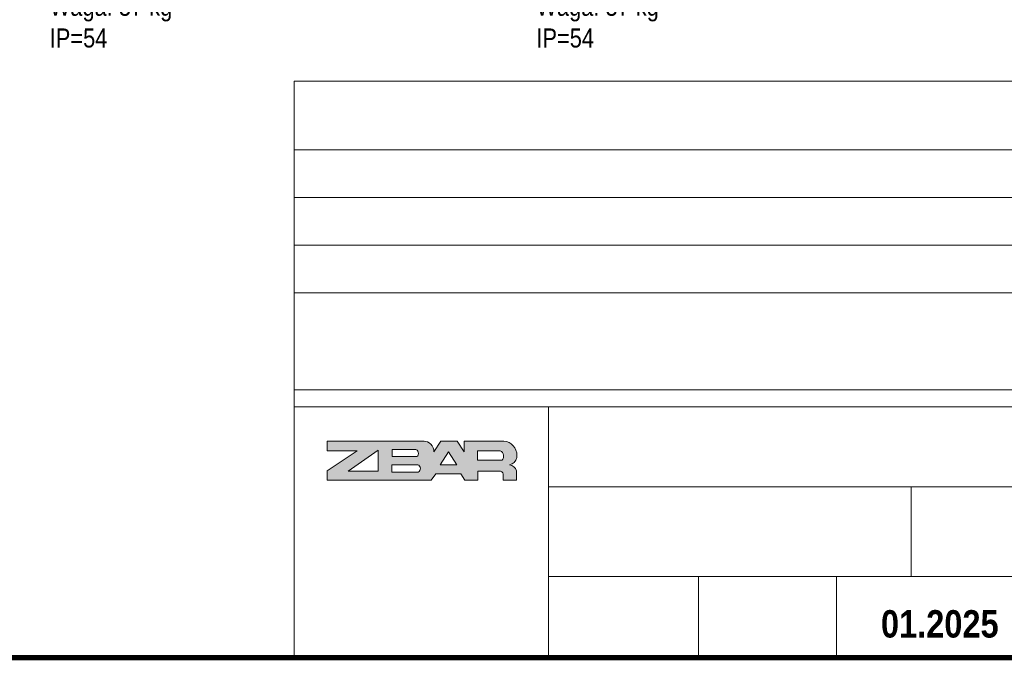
# Model space of a CAD drawing. Header units: centimetres. Extents: x -2715 to 104803, y -2927 to 32152.
# Tile 45 of 72: x 88390 to 89321, y -1346 to -740. Entities that reach past the tile are written whole.
import ezdxf

# ---------------------------------------------------------------- set-up
doc = ezdxf.new("R2010")
doc.units = ezdxf.units.CM
doc.header["$MEASUREMENT"] = 0
doc.layers.add('_IS_sanitarne.opis', color=105, linetype='Continuous')
doc.layers.add('Tab-tabele', color=7, linetype='Continuous', lineweight=5)
doc.styles.add('GENERATED_STYLE_13', font='arialbd.ttf')
doc.styles.get("Standard").update_dxf_attribs({"font": 'ARIALN.TTF'})

msp = doc.modelspace()

# ---------------------------------------------------------------- hatches: boundary and pattern name
at = {"layer": 'Tab-tabele', "true_color": 0xcd0000}
h = msp.add_hatch(color=12, dxfattribs=at)
h.paths.add_polyline_path([(88680.87, -1147.5), (88709.51, -1147.5), (88680.87, -1166.43), (88680.87, -1175.43), (88779.27, -1175.43), (88783.66, -1169.43), (88807.45, -1169.43), (88811.1, -1175.43), (88823.39, -1175.43), (88823.39, -1166.66), (88843.49, -1166.66, -0.365799), (88847.5, -1169.75), (88847.5, -1175.43), (88860.02, -1175.43), (88860.02, -1166.49, 0.29207), (88853.23, -1160.74, 0.337179), (88860.12, -1153.97), (88860.12, -1149.35, 0.393875), (88845.57, -1138.51), (88810.45, -1138.49), (88810.45, -1148.58), (88803.93, -1138.49), (88788.37, -1138.49), (88781.85, -1148.58, 0.407672), (88772.73, -1138.49), (88680.87, -1138.49)])
h.paths.add_polyline_path([(88700.96, -1166.79), (88729.31, -1147.01), (88729.31, -1166.79)], flags=0)
h.paths.add_polyline_path([(88742.22, -1167.63), (88742.22, -1160.76), (88766.6, -1160.76, -0.652874), (88767.08, -1167.63)], flags=0)
h.paths.add_polyline_path([(88742.34, -1146.17), (88763.82, -1146.17, -0.687229), (88765.75, -1153.04), (88742.34, -1153.04)], flags=0)
h.paths.add_polyline_path([(88787.93, -1160.75), (88795.77, -1148.61), (88803.61, -1160.75)], flags=0)
h.paths.add_polyline_path([(88846.25, -1156.36), (88823.21, -1156.36), (88823.21, -1147.66), (88844.63, -1147.66, -0.52813)], flags=0)

# ---------------------------------------------------------------- linework, layer by layer
at = {"lineweight": 50}
msp.add_lwpolyline([(85700.17, -1343.15, 5, 5, 0), (85700.17, 1426.85, 5, 5, 0), (89700.17, 1426.85, 5, 5, 0), (89700.17, -1343.15, 5, 5, 0)], format="xyseb", close=True, dxfattribs=at)
at = {"layer": 'Tab-tabele'}
for p, q in [((88649.73, -797.89), (89700.17, -797.89)), ((88649.73, -797.89), (88649.73, -1343.15)), ((88649.73, -863.03), (89700.17, -863.03)), ((88649.73, -908.03), (89700.17, -908.03)), ((88649.73, -953.03), (89700.17, -953.03)), ((88649.73, -998.04), (89700.17, -998.04)), ((88649.73, -1090.05), (89700.17, -1090.05)), ((88649.73, -1090.05), (89700.17, -1090.05)), ((88649.73, -1106.05), (89700.17, -1106.05)), ((88890.36, -1343.15), (88890.36, -1106.05)), ((88680.87, -1138.49), (88772.73, -1138.49)), ((88680.87, -1138.49), (88680.87, -1147.5)), ((88781.85, -1148.58), (88788.37, -1138.49)), ((88788.37, -1138.49), (88803.93, -1138.49)), ((88810.45, -1148.58), (88803.93, -1138.49)), ((88810.45, -1148.58), (88810.45, -1138.49)), ((88810.45, -1138.49), (88845.57, -1138.51)), ((88709.51, -1147.5), (88680.87, -1147.5)), ((88709.51, -1147.5), (88680.87, -1166.43)), ((88700.96, -1166.79), (88729.31, -1147.01)), ((88729.31, -1166.79), (88729.31, -1147.01)), ((88763.82, -1146.17), (88742.34, -1146.17)), ((88742.34, -1146.17), (88742.34, -1153.04)), ((88742.34, -1153.04), (88765.75, -1153.04)), ((88795.77, -1148.61), (88787.93, -1160.75)), ((88803.61, -1160.75), (88795.77, -1148.61)), ((88823.21, -1147.66), (88844.63, -1147.66)), ((88823.21, -1147.66), (88823.21, -1156.36)), ((88860.12, -1153.97), (88860.12, -1149.35)), ((88742.22, -1160.76), (88742.22, -1167.63)), ((88742.22, -1160.76), (88766.6, -1160.76)), ((88787.93, -1160.75), (88803.61, -1160.75)), ((88823.21, -1156.36), (88846.25, -1156.36)), ((88680.87, -1166.43), (88680.87, -1175.43)), ((88729.31, -1166.79), (88700.96, -1166.79)), ((88742.22, -1167.63), (88767.08, -1167.63)), ((88779.27, -1175.43), (88783.66, -1169.43)), ((88783.66, -1169.43), (88807.45, -1169.43)), ((88807.45, -1169.43), (88811.1, -1175.43)), ((88823.39, -1175.43), (88823.39, -1166.66)), ((88823.39, -1166.66), (88843.49, -1166.66)), ((88847.5, -1175.43), (88847.5, -1169.75)), ((88860.02, -1175.43), (88860.02, -1166.49)), ((88680.87, -1175.43), (88779.27, -1175.43)), ((88811.1, -1175.43), (88823.39, -1175.43)), ((88847.5, -1175.43), (88860.02, -1175.43)), ((88890.36, -1181.6), (89700.17, -1181.6)), ((89232.92, -1181.6), (89232.92, -1266.53)), ((89232.92, -1224.06), (89232.92, -1266.53)), ((88890.36, -1266.53), (89700.17, -1266.53)), ((88890.36, -1266.53), (89700.17, -1266.53)), ((89031.91, -1266.53), (89031.91, -1343.15)), ((89162.5, -1266.53), (89162.5, -1343.15)), ((88890.36, -1286.53), (88890.36, -1343.15))]:
    msp.add_line(p, q, dxfattribs=at)
at = {"layer": 'Tab-tabele', "flags": 128}
for points in [[(88649.73, -797.89), (89700.17, -797.89)], [(88649.73, -1343.15), (88649.73, -797.89)]]:
    msp.add_lwpolyline(points, dxfattribs=at)
at = {"layer": 'Tab-tabele'}
for centre, radius, start, end in [((88772.13, -1148.2), 9.73, 357.76371, 91.91231), ((88847.03, -1151.72), 13.3, 10.30672, 96.29962), ((88763.47, -1149.98), 3.82, 306.68992, 84.68184), ((88842.47, -1152.56), 5.36, 314.9063, 66.26581), ((88852.22, -1152.83), 7.98, 277.29183, 351.82395), ((88765.33, -1164.3), 3.76, 297.73691, 70.29483), ((88852.13, -1168.93), 8.26, 17.21381, 82.33986), ((88843.67, -1170.58), 3.92, 12.22128, 92.59112)]:
    msp.add_arc(centre, radius, start, end, dxfattribs=at)

# ---------------------------------------------------------------- texts
at = {"layer": '_IS_sanitarne.opis', "char_height": 18, "width": 433.1899, "attachment_point": 1}
for insert in [(88418.79, -538.17), (88878.75, -538.17)]:
    msp.add_mtext('\\pxt4;\\fArial Narrow|b0|i0|c186;2 x KURTYNA PRZEMYSŁOWA GP150C, prod. SONNIGER - montaż pionowy\\P\\pt;Dł. kurtyny 150cm, max szer. bramy: 7,5 m\\PWydatek powietrza: 6800/3800/2600 m³/h\\PZasilanie: 230V 50Hz, pobór prądu: 2,16 A\\PPobór mocy: 500 W\\PWaga: 37 kg\\PIP=54', dxfattribs=dict(at, insert=insert))
at = {"layer": 'Tab-tabele', "style": 'GENERATED_STYLE_13', "width": 0.85}
msp.add_text('01.2025', height=25.917, dxfattribs=at).set_placement((89204.44, -1324.14))

doc.saveas('drawing.dxf')
